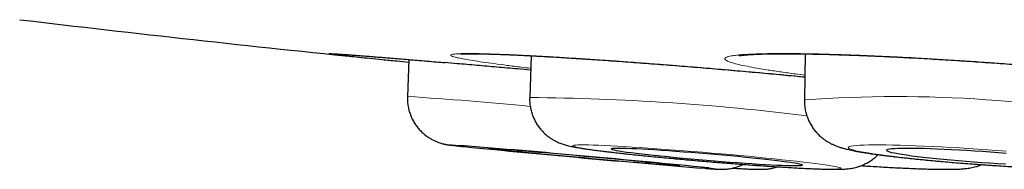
# Model space of a CAD drawing. Header units: millimetres. Extents: x 8 to 869, y 12 to 812.
# Tile 1 of 230: x 393.007 to 399.296, y 324.059 to 325.015. Entities that reach past the tile are written whole.
import ezdxf

# ---------------------------------------------------------------- set-up
doc = ezdxf.new("R2010")
doc.units = ezdxf.units.MM

msp = doc.modelspace()

# ---------------------------------------------------------------- linework, layer by layer
at = {"color": 7, "linetype": 'Continuous', "lineweight": 30}
for p, q in [((395.4926, 324.7604), (395.4837, 324.5248)), ((396.273, 324.7849), (396.2646, 324.5178)), ((398.0247, 324.7968), (398.0193, 324.5022)), ((398.0195, 324.501), (398.0193, 324.5022))]:
    msp.add_line(p, q, dxfattribs=at)
at = {"color": 252, "linetype": 'Continuous', "lineweight": 0, "flags": 128}
for points in [[(395.821, 324.2111), (395.8083, 324.212), (395.7898, 324.2133), (395.7753, 324.2142), (395.7649, 324.2148), (395.7586, 324.2149), (395.7565, 324.2147), (395.7586, 324.2141), (395.7648, 324.2132), (395.7751, 324.2118), (395.7895, 324.2101), (395.8079, 324.2081), (395.8303, 324.2057), (395.8473, 324.2039)], [(398.2511, 324.0654), (398.2492, 324.0676), (398.2431, 324.07), (398.2329, 324.0729), (398.2186, 324.076), (398.2003, 324.0794), (398.1781, 324.0831), (398.1521, 324.0871), (398.1223, 324.0913), (398.0891, 324.0958), (398.0524, 324.1004), (398.0126, 324.1052), (397.9697, 324.1102), (397.924, 324.1153), (397.8758, 324.1206), (397.8252, 324.1259), (397.7725, 324.1312), (397.718, 324.1366), (397.662, 324.142), (397.6046, 324.1474), (397.5462, 324.1527), (397.487, 324.158), (397.4274, 324.1632), (397.3677, 324.1682), (397.3081, 324.1731), (397.2489, 324.1778), (397.1904, 324.1823), (397.1329, 324.1866), (397.0767, 324.1906), (397.0221, 324.1944), (396.9693, 324.198), (396.9185, 324.2012), (396.8701, 324.2041), (396.8242, 324.2067), (396.7811, 324.2089), (396.741, 324.2109), (396.7041, 324.2124), (396.6706, 324.2136), (396.6405, 324.2144), (396.6142, 324.2148), (396.5917, 324.2149), (396.5731, 324.2146), (396.5584, 324.2139), (396.5479, 324.2128), (396.5415, 324.2114), (396.5392, 324.2096), (396.5412, 324.2075), (396.5472, 324.205), (396.5575, 324.2022), (396.5717, 324.199), (396.5901, 324.1956), (396.6123, 324.1919), (396.6383, 324.1879), (396.668, 324.1837), (396.7013, 324.1793), (396.738, 324.1746), (396.7778, 324.1698), (396.8207, 324.1648), (396.8663, 324.1597), (396.9146, 324.1545), (396.9652, 324.1492), (397.0178, 324.1438), (397.0723, 324.1384), (397.1284, 324.133), (397.1858, 324.1276), (397.2442, 324.1223), (397.3034, 324.117), (397.3629, 324.1119), (397.4227, 324.1068), (397.4823, 324.102), (397.5415, 324.0972), (397.6, 324.0927), (397.6574, 324.0884), (397.7136, 324.0844), (397.7683, 324.0806), (397.8211, 324.0771), (397.8719, 324.0738), (397.9203, 324.0709), (397.9662, 324.0683), (398.0093, 324.0661), (398.0494, 324.0642), (398.0863, 324.0626), (398.1198, 324.0614), (398.1498, 324.0606), (398.1762, 324.0602), (398.1987, 324.0601), (398.2173, 324.0604), (398.2319, 324.0611), (398.2425, 324.0622), (398.2489, 324.0636), (398.2511, 324.0654)], [(399.3071, 324.1744), (399.2479, 324.1791), (399.1883, 324.1835), (399.1285, 324.1877), (399.0688, 324.1917), (399.0095, 324.1954), (398.951, 324.1989), (398.8934, 324.202), (398.8372, 324.2049), (398.7824, 324.2074), (398.7295, 324.2095), (398.6787, 324.2113), (398.6301, 324.2128), (398.5842, 324.2138), (398.541, 324.2146), (398.5008, 324.2149), (398.4638, 324.2148), (398.4301, 324.2144), (398.4, 324.2136), (398.3736, 324.2125), (398.351, 324.2109), (398.3323, 324.209), (398.3176, 324.2068), (398.3069, 324.2042), (398.3005, 324.2013), (398.2981, 324.1981), (398.3, 324.1946), (398.306, 324.1908), (398.3161, 324.1868), (398.3304, 324.1825), (398.3486, 324.178), (398.3708, 324.1733), (398.3968, 324.1684), (398.4265, 324.1634), (398.4598, 324.1583), (398.4964, 324.153), (398.5362, 324.1477), (398.5791, 324.1423), (398.6248, 324.1369), (398.673, 324.1315), (398.7236, 324.1261), (398.7763, 324.1208), (398.8308, 324.1156), (398.887, 324.1105), (398.9444, 324.1055), (399.0028, 324.1006), (399.062, 324.096), (399.1217, 324.0915), (399.1815, 324.0873), (399.2411, 324.0833), (399.3004, 324.0796)]]:
    msp.add_lwpolyline(points, dxfattribs=at)
at = {"color": 7, "linetype": 'Continuous', "lineweight": 30, "flags": 128}
for points in [[(397.2225, 324.0824), (397.2204, 324.083), (397.2142, 324.0839), (397.2039, 324.0851), (397.1895, 324.0868), (397.1712, 324.0887), (397.1491, 324.091), (397.1233, 324.0937), (397.094, 324.0966), (397.0614, 324.0998), (397.0257, 324.1032), (396.9873, 324.1069), (396.9462, 324.1108), (396.9029, 324.1149), (396.8576, 324.1192), (396.8106, 324.1235), (396.7622, 324.128), (396.7129, 324.1325), (396.6628, 324.1371), (396.6124, 324.1416), (396.562, 324.1462), (396.5119, 324.1506), (396.4625, 324.155), (396.4141, 324.1593), (396.3671, 324.1634), (396.3218, 324.1673), (396.2784, 324.1711), (396.2374, 324.1746), (396.1988, 324.1778), (396.1631, 324.1808), (396.1305, 324.1835), (396.1012, 324.1859), (396.0753, 324.1879), (396.0531, 324.1896), (396.0348, 324.1909), (396.0203, 324.1919), (396.0099, 324.1925), (396.0037, 324.1927), (396.0016, 324.1926), (396.0036, 324.1921), (396.0098, 324.1912), (396.0201, 324.1899), (396.0345, 324.1883), (396.0528, 324.1863), (396.075, 324.184), (396.1008, 324.1814), (396.13, 324.1785), (396.1626, 324.1753), (396.1983, 324.1718), (396.2368, 324.1681), (396.2778, 324.1642), (396.3211, 324.1601), (396.3665, 324.1559), (396.4134, 324.1515), (396.4618, 324.1471), (396.5112, 324.1425), (396.5612, 324.138), (396.6116, 324.1334), (396.6621, 324.1289), (396.7121, 324.1244), (396.7615, 324.12), (396.8099, 324.1157), (396.8569, 324.1116), (396.9022, 324.1077), (396.9456, 324.1039), (396.9867, 324.1004), (397.0252, 324.0972), (397.0609, 324.0942), (397.0935, 324.0915), (397.1229, 324.0892), (397.1487, 324.0871), (397.1709, 324.0854), (397.1893, 324.0841), (397.2037, 324.0831), (397.2141, 324.0825), (397.2204, 324.0823), (397.2225, 324.0824)], [(398.006, 324.0861), (398.004, 324.0879), (397.9979, 324.0901), (397.9877, 324.0926), (397.9734, 324.0954), (397.9552, 324.0985), (397.9332, 324.1018), (397.9074, 324.1054), (397.8782, 324.1093), (397.8457, 324.1133), (397.8101, 324.1175), (397.7717, 324.1218), (397.7307, 324.1262), (397.6874, 324.1307), (397.6421, 324.1353), (397.5951, 324.1398), (397.5468, 324.1444), (397.4974, 324.1489), (397.4473, 324.1533), (397.3969, 324.1576), (397.3464, 324.1618), (397.2963, 324.1658), (397.2469, 324.1696), (397.1985, 324.1732), (397.1514, 324.1766), (397.106, 324.1797), (397.0625, 324.1825), (397.0214, 324.185), (396.9828, 324.1871), (396.947, 324.189), (396.9142, 324.1905), (396.8848, 324.1916), (396.8588, 324.1923), (396.8365, 324.1927), (396.8181, 324.1927), (396.8035, 324.1923), (396.793, 324.1916), (396.7866, 324.1904), (396.7844, 324.189), (396.7864, 324.1871), (396.7925, 324.1849), (396.8027, 324.1824), (396.817, 324.1796), (396.8352, 324.1765), (396.8572, 324.1732), (396.8829, 324.1696), (396.9122, 324.1658), (396.9447, 324.1617), (396.9803, 324.1576), (397.0187, 324.1532), (397.0597, 324.1488), (397.103, 324.1443), (397.1483, 324.1398), (397.1953, 324.1352), (397.2436, 324.1307), (397.293, 324.1261), (397.3431, 324.1217), (397.3935, 324.1174), (397.4439, 324.1132), (397.4941, 324.1092), (397.5435, 324.1054), (397.5919, 324.1018), (397.639, 324.0984), (397.6844, 324.0953), (397.7278, 324.0925), (397.769, 324.09), (397.8076, 324.0879), (397.8434, 324.086), (397.8761, 324.0846), (397.9056, 324.0835), (397.9315, 324.0827), (397.9538, 324.0823), (397.9723, 324.0823), (397.9869, 324.0827), (397.9974, 324.0835), (398.0037, 324.0846), (398.006, 324.0861)], [(399.3074, 324.1602), (399.258, 324.1643), (399.2079, 324.1682), (399.1574, 324.1719), (399.1069, 324.1753), (399.0567, 324.1785), (399.0072, 324.1814), (398.9587, 324.184), (398.9116, 324.1863), (398.8661, 324.1883), (398.8226, 324.1899), (398.7814, 324.1912), (398.7427, 324.1921), (398.7068, 324.1926), (398.674, 324.1927), (398.6444, 324.1925), (398.6184, 324.1919), (398.596, 324.1909), (398.5775, 324.1896), (398.5629, 324.1879), (398.5523, 324.1858), (398.5458, 324.1835), (398.5436, 324.1808), (398.5454, 324.1778), (398.5515, 324.1745), (398.5617, 324.171), (398.5759, 324.1673), (398.5941, 324.1633), (398.6161, 324.1592), (398.6418, 324.1549), (398.671, 324.1505), (398.7035, 324.1461), (398.7391, 324.1415), (398.7775, 324.137), (398.8185, 324.1324), (398.8618, 324.1279), (398.9071, 324.1234), (398.9541, 324.1191), (399.0025, 324.1148), (399.0519, 324.1108), (399.1021, 324.1069), (399.1525, 324.1032), (399.203, 324.0997), (399.2532, 324.0965), (399.3027, 324.0936)]]:
    msp.add_lwpolyline(points, dxfattribs=at)
at = {"color": 7, "linetype": 'Continuous', "lineweight": 30}
for centre, radius, start, end in [((408.3863, 454.1026), 130, 263.205953, 264.190566), ((389.4819, 245.1353), 79.3295, 84.264668, 85.416664), ((404.2277, 408.5577), 84.7691, 264.326392, 265.367197)]:
    msp.add_arc(centre, radius, start, end, dxfattribs=at)
at = {"color": 252, "linetype": 'Continuous', "lineweight": 0}
for centre, radius, start, end in [((393.8147, 298.9729), 25.6063, 84.50241, 86.26295), ((396.163, 309.4776), 15.0405, 82.84835, 89.61315), ((398.6115, 316.4455), 8.0784, 77.71294, 94.20389), ((397.4886, 325.1209), 1.0608, 264.17561, 268.85998), ((397.3412, 323.2947), 0.776, 80.6303, 84.94736)]:
    msp.add_arc(centre, radius, start, end, dxfattribs=at)
for points, knots in [([(395.7224, 324.7409), (395.7085, 324.7421), (395.6555, 324.7467), (395.5702, 324.7539), (395.4665, 324.7627), (395.3705, 324.7707), (395.284, 324.7777), (395.2078, 324.7838), (395.1419, 324.7889), (395.0861, 324.7931), (395.0418, 324.7962), (395.0092, 324.7982), (394.9882, 324.7992), (394.9788, 324.7991), (394.9819, 324.7978), (394.995, 324.7957), (395.0124, 324.7936), (395.0204, 324.7926)], [0, 0, 0, 0, 0.024758, 0.094082, 0.163888, 0.235212, 0.30706, 0.376384, 0.44619, 0.517514, 0.589362, 0.658687, 0.728492, 0.799816, 0.871664, 0.940989, 1, 1, 1, 1]), ([(398.022, 324.6497), (397.9887, 324.6529), (397.9109, 324.6604), (397.7845, 324.6721), (397.6448, 324.6847), (397.5036, 324.697), (397.3621, 324.709), (397.2209, 324.7205), (397.0812, 324.7315), (396.9442, 324.7419), (396.8108, 324.7516), (396.6817, 324.7605), (396.5579, 324.7687), (396.4404, 324.776), (396.3302, 324.7823), (396.2277, 324.7877), (396.1338, 324.7921), (396.0491, 324.7955), (395.9745, 324.7978), (395.9103, 324.799), (395.8567, 324.7992), (395.8144, 324.7983), (395.7838, 324.7962), (395.765, 324.7931), (395.7579, 324.789), (395.7627, 324.7839), (395.7797, 324.7778), (395.8084, 324.7708), (395.8485, 324.7628), (395.8999, 324.7541), (395.9624, 324.7446), (396.0354, 324.7344), (396.1186, 324.7235), (396.1969, 324.7138), (396.2507, 324.7075), (396.2705, 324.7052)], [0, 0, 0, 0, 0.023249, 0.054232, 0.085215, 0.116088, 0.146961, 0.177944, 0.208927, 0.2398, 0.270673, 0.301656, 0.33264, 0.363513, 0.394385, 0.425369, 0.456352, 0.487225, 0.518098, 0.549081, 0.580064, 0.610937, 0.64181, 0.672793, 0.703776, 0.734649, 0.765522, 0.796505, 0.827489, 0.858362, 0.889234, 0.920218, 0.951201, 0.982074, 1, 1, 1, 1]), ([(399.8093, 324.6915), (399.765, 324.6955), (399.6763, 324.7037), (399.5385, 324.7154), (399.3987, 324.7266), (399.2574, 324.7373), (399.1157, 324.7473), (398.9743, 324.7566), (398.8345, 324.7651), (398.6973, 324.7728), (398.5638, 324.7796), (398.4345, 324.7854), (398.3105, 324.7903), (398.1929, 324.7941), (398.0826, 324.7969), (397.9799, 324.7986), (397.8858, 324.7992), (397.801, 324.7988), (397.7263, 324.7973), (397.6619, 324.7947), (397.6082, 324.791), (397.5658, 324.7864), (397.5352, 324.7807), (397.5162, 324.774), (397.5091, 324.7665), (397.5138, 324.7581), (397.5307, 324.749), (397.5594, 324.7391), (397.5995, 324.7285), (397.6509, 324.7174), (397.7134, 324.7057), (397.7864, 324.6937), (397.8697, 324.6813), (397.9482, 324.6704), (398.0022, 324.6636), (398.0222, 324.6611)], [0, 0, 0, 0, 0.030634, 0.061377, 0.092121, 0.122755, 0.153389, 0.184132, 0.214876, 0.24551, 0.276144, 0.306887, 0.337631, 0.368265, 0.398899, 0.429642, 0.460386, 0.49102, 0.521654, 0.552397, 0.58314, 0.613774, 0.644408, 0.675152, 0.705895, 0.736529, 0.767163, 0.797907, 0.82865, 0.859284, 0.889918, 0.920662, 0.951405, 0.982039, 1, 1, 1, 1])]:
    msp.add_open_spline(points, degree=3, knots=knots, dxfattribs=at)
at = {"color": 7, "linetype": 'Continuous', "lineweight": 30}
for points, knots in [([(395.0051, 324.798), (395.005, 324.798), (395.0049, 324.798), (395.0074, 324.7979), (395.013, 324.7977), (395.0225, 324.7972), (395.0362, 324.7964), (395.054, 324.7952), (395.0759, 324.7937), (395.1016, 324.7918), (395.1309, 324.7897), (395.1636, 324.7872), (395.1996, 324.7844), (395.2391, 324.7812), (395.2821, 324.7778), (395.3285, 324.774), (395.378, 324.77), (395.4306, 324.7656), (395.4861, 324.761), (395.5443, 324.7561), (395.605, 324.7509), (395.665, 324.7458), (395.7058, 324.7423), (395.7247, 324.7407)], [0, 0, 0, 0, 0.010959, 0.040202, 0.076209, 0.118297, 0.164863, 0.214224, 0.265141, 0.316847, 0.368901, 0.420387, 0.472079, 0.524347, 0.577105, 0.630274, 0.683776, 0.737531, 0.791457, 0.845469, 0.89947, 0.953363, 1, 1, 1, 1]), ([(395.0204, 324.7926), (395.0217, 324.7924), (395.0316, 324.7911), (395.0616, 324.7878), (395.1105, 324.7824), (395.1711, 324.7761), (395.2415, 324.7688), (395.3232, 324.7606), (395.4067, 324.7524), (395.4664, 324.7466), (395.4919, 324.7441)], [0, 0, 0, 0, 0.022042, 0.167681, 0.314392, 0.455949, 0.598489, 0.744128, 0.890839, 1, 1, 1, 1]), ([(395.8249, 324.7959), (395.8251, 324.796), (395.8256, 324.796), (395.8303, 324.7964), (395.8382, 324.7969), (395.8502, 324.7974), (395.8664, 324.7978), (395.8867, 324.798), (395.9111, 324.798), (395.9395, 324.7977), (395.9715, 324.7971), (396.0073, 324.7961), (396.0469, 324.7949), (396.09, 324.7933), (396.1367, 324.7914), (396.1866, 324.7892), (396.2397, 324.7866), (396.2956, 324.7837), (396.3541, 324.7805), (396.4152, 324.7771), (396.4784, 324.7733), (396.5435, 324.7692), (396.6104, 324.765), (396.6787, 324.7604), (396.7483, 324.7557), (396.8192, 324.7507), (396.8917, 324.7455), (396.9661, 324.74), (397.042, 324.7342), (397.119, 324.7283), (397.1968, 324.7222), (397.2751, 324.7159), (397.3536, 324.7094), (397.4321, 324.7029), (397.5105, 324.6962), (397.5888, 324.6894), (397.6669, 324.6825), (397.7445, 324.6755), (397.8214, 324.6685), (397.8974, 324.6614), (397.9644, 324.6551), (398.0055, 324.6511), (398.022, 324.6495)], [0, 0, 0, 0, 0.013369, 0.029539, 0.047858, 0.06815, 0.090087, 0.113276, 0.137344, 0.161874, 0.186531, 0.211771, 0.237466, 0.263526, 0.289873, 0.316443, 0.343173, 0.370009, 0.396898, 0.423781, 0.450607, 0.477334, 0.503926, 0.530356, 0.556599, 0.582648, 0.60879, 0.635373, 0.662056, 0.688802, 0.715575, 0.742328, 0.769023, 0.795627, 0.822133, 0.848797, 0.875441, 0.90208, 0.928727, 0.955395, 0.982096, 1, 1, 1, 1]), ([(397.602, 324.7853), (397.6019, 324.7853), (397.6016, 324.7852), (397.6042, 324.7858), (397.6101, 324.7868), (397.6199, 324.7881), (397.6336, 324.7896), (397.6516, 324.7912), (397.6736, 324.7928), (397.6997, 324.7942), (397.7297, 324.7954), (397.7635, 324.7965), (397.8013, 324.7972), (397.8428, 324.7977), (397.888, 324.7979), (397.9366, 324.7978), (397.9885, 324.7973), (398.0433, 324.7966), (398.1009, 324.7955), (398.1611, 324.7941), (398.2236, 324.7923), (398.288, 324.7903), (398.3543, 324.7879), (398.4222, 324.7853), (398.4913, 324.7823), (398.5617, 324.779), (398.6338, 324.7755), (398.7076, 324.7716), (398.7832, 324.7675), (398.8598, 324.763), (398.9374, 324.7583), (399.0155, 324.7534), (399.0938, 324.7482), (399.1721, 324.7428), (399.2505, 324.7372), (399.3287, 324.7314), (399.4067, 324.7254), (399.4842, 324.7193), (399.5611, 324.7129), (399.6372, 324.7064), (399.711, 324.6999), (399.7663, 324.6949), (399.8094, 324.6909), (399.8534, 324.6868), (399.9134, 324.681), (399.9829, 324.6741), (400.0506, 324.6671), (400.1162, 324.6601), (400.1797, 324.653), (400.2411, 324.646), (400.3, 324.639), (400.3563, 324.632), (400.4098, 324.6251), (400.4603, 324.6183), (400.5078, 324.6115), (400.5522, 324.605), (400.579, 324.6007), (400.5922, 324.5986)], [0, 0, 0, 0, 0.00393, 0.015212, 0.027828, 0.041754, 0.056875, 0.073005, 0.089927, 0.107422, 0.125022, 0.143182, 0.161782, 0.180737, 0.199973, 0.219429, 0.239049, 0.258785, 0.278591, 0.298424, 0.318237, 0.337993, 0.357663, 0.377223, 0.396653, 0.415944, 0.435216, 0.454866, 0.474597, 0.494384, 0.514198, 0.534006, 0.553776, 0.573484, 0.593114, 0.612857, 0.632582, 0.652301, 0.672023, 0.691758, 0.711513, 0.730215, 0.736044, 0.746449, 0.766142, 0.78579, 0.805415, 0.825025, 0.844629, 0.864234, 0.883848, 0.903473, 0.922951, 0.942356, 0.961776, 0.98116, 1, 1, 1, 1]), ([(396.2701, 324.6929), (396.2424, 324.6954), (396.1696, 324.7019), (396.0547, 324.712), (395.9257, 324.7233), (395.8141, 324.733), (395.7485, 324.7387), (395.7224, 324.7409)], [0, 0, 0, 0, 0.141794, 0.372801, 0.605412, 0.843082, 1, 1, 1, 1]), ([(395.4841, 324.5246), (395.4838, 324.5167), (395.4832, 324.4979), (395.4863, 324.4685), (395.4927, 324.4374), (395.5022, 324.4078), (395.5143, 324.3799), (395.5287, 324.3541), (395.5452, 324.3304), (395.5634, 324.309), (395.5828, 324.2899), (395.6031, 324.2733), (395.6238, 324.2591), (395.6443, 324.2474), (395.6638, 324.2381), (395.6814, 324.2311), (395.6963, 324.2262), (395.7085, 324.2228), (395.7184, 324.2204), (395.7265, 324.2187), (395.7336, 324.2174), (395.7403, 324.2163), (395.7473, 324.2152), (395.7568, 324.2139), (395.7692, 324.2124), (395.786, 324.2104), (395.8063, 324.2082), (395.825, 324.2062), (395.8386, 324.2048), (395.8428, 324.2044)], [0, 0, 0, 0, 0.030317, 0.071571, 0.111868, 0.151245, 0.189717, 0.227275, 0.263891, 0.299512, 0.334061, 0.367418, 0.3994, 0.429695, 0.457725, 0.482538, 0.503431, 0.521104, 0.537243, 0.553718, 0.571943, 0.594048, 0.623199, 0.665438, 0.740075, 0.816252, 0.888864, 0.965644, 1, 1, 1, 1]), ([(396.2647, 324.5178), (396.2646, 324.5168), (396.2636, 324.5047), (396.2652, 324.4818), (396.2695, 324.4498), (396.2773, 324.4192), (396.288, 324.3902), (396.3012, 324.3631), (396.3165, 324.3382), (396.3337, 324.3155), (396.3522, 324.2952), (396.3715, 324.2775), (396.3909, 324.2624), (396.4098, 324.25), (396.4276, 324.24), (396.444, 324.2321), (396.459, 324.2258), (396.4729, 324.2206), (396.4862, 324.2163), (396.4997, 324.2124), (396.5145, 324.2087), (396.5335, 324.2045), (396.5566, 324.2), (396.5843, 324.1953), (396.6146, 324.1906), (396.6475, 324.1859), (396.6834, 324.1811), (396.7213, 324.1763), (396.7613, 324.1714), (396.8036, 324.1664), (396.8481, 324.1614), (396.8946, 324.1563), (396.9431, 324.1512), (396.9934, 324.146), (397.0453, 324.1408), (397.0986, 324.1356), (397.1531, 324.1305), (397.2085, 324.1253), (397.2648, 324.1203), (397.3215, 324.1153), (397.3786, 324.1104), (397.4357, 324.1056), (397.4926, 324.1009), (397.5491, 324.0965), (397.6051, 324.0922), (397.6601, 324.088), (397.714, 324.0841), (397.7667, 324.0805), (397.8178, 324.077), (397.8673, 324.0739), (397.9148, 324.071), (397.9603, 324.0683), (398.0036, 324.066), (398.0445, 324.064), (398.083, 324.0623), (398.119, 324.0609), (398.1526, 324.0598), (398.184, 324.0591), (398.2137, 324.0588), (398.2434, 324.059), (398.2683, 324.0599), (398.2902, 324.0615), (398.306, 324.0633), (398.3209, 324.0656), (398.337, 324.0688), (398.3545, 324.0732), (398.3739, 324.0793), (398.3952, 324.0876), (398.4181, 324.0987), (398.4419, 324.1129), (398.4653, 324.1304), (398.4813, 324.1439), (398.4887, 324.1521), (398.4894, 324.1529)], [0, 0, 0, 0, 0.000984, 0.011431, 0.021635, 0.03161, 0.041364, 0.050899, 0.060209, 0.069283, 0.078091, 0.086588, 0.094697, 0.102337, 0.109488, 0.116265, 0.122926, 0.129787, 0.13718, 0.145633, 0.155916, 0.169467, 0.190311, 0.211128, 0.230549, 0.251118, 0.270639, 0.289623, 0.3083, 0.326784, 0.345137, 0.363399, 0.381595, 0.399742, 0.417853, 0.435935, 0.453997, 0.472043, 0.490077, 0.508103, 0.526124, 0.544143, 0.562163, 0.580185, 0.598213, 0.616249, 0.634296, 0.65236, 0.670444, 0.688556, 0.706703, 0.724897, 0.743152, 0.76149, 0.779943, 0.798562, 0.817429, 0.836692, 0.856646, 0.878008, 0.903311, 0.916116, 0.924921, 0.932769, 0.940062, 0.947247, 0.954582, 0.962429, 0.970927, 0.979984, 0.989412, 0.999066, 1, 1, 1, 1]), ([(398.0194, 324.502), (398.0195, 324.4915), (398.0197, 324.4701), (398.0244, 324.4384), (398.0321, 324.4075), (398.0428, 324.3784), (398.056, 324.3511), (398.0714, 324.326), (398.0885, 324.3032), (398.1068, 324.2829), (398.1258, 324.2652), (398.1449, 324.2501), (398.1636, 324.2375), (398.1816, 324.227), (398.1988, 324.2183), (398.2154, 324.2109), (398.2321, 324.2045), (398.2495, 324.1985), (398.2694, 324.1926), (398.2957, 324.1858), (398.3266, 324.1791), (398.3617, 324.1724), (398.3973, 324.1663), (398.4351, 324.1605), (398.4758, 324.1546), (398.518, 324.149), (398.5622, 324.1434), (398.6082, 324.138), (398.6561, 324.1326), (398.7059, 324.1273), (398.7572, 324.1221), (398.8101, 324.1169), (398.8643, 324.1119), (398.9196, 324.107), (398.9757, 324.1023), (399.0326, 324.0977), (399.09, 324.0933), (399.1476, 324.0891), (399.2052, 324.0852), (399.2626, 324.0814), (399.3196, 324.0779), (399.3759, 324.0746), (399.4314, 324.0717), (399.4858, 324.069), (399.5388, 324.0666), (399.5904, 324.0645), (399.6404, 324.0627), (399.6885, 324.0612), (399.7347, 324.0601), (399.7787, 324.0593), (399.8206, 324.0589), (399.8604, 324.0589), (399.8981, 324.0592), (399.934, 324.06), (399.9688, 324.0614), (400.0046, 324.0636), (400.0359, 324.0668), (400.0632, 324.071), (400.0834, 324.075), (400.102, 324.0796), (400.121, 324.0854), (400.141, 324.0928), (400.162, 324.1023), (400.184, 324.1142), (400.2066, 324.129), (400.229, 324.1468), (400.2506, 324.1674), (400.2705, 324.1907), (400.2882, 324.2164), (400.3033, 324.244), (400.3156, 324.2732), (400.3249, 324.3046), (400.3295, 324.327), (400.3307, 324.3392), (400.3307, 324.3398)], [0, 0, 0, 0, 0.009618, 0.01951, 0.029189, 0.038667, 0.047947, 0.057026, 0.065891, 0.07452, 0.082877, 0.090936, 0.09872, 0.106344, 0.114032, 0.122007, 0.130653, 0.140504, 0.152399, 0.167996, 0.192024, 0.212182, 0.23096, 0.250788, 0.269694, 0.288079, 0.306149, 0.32401, 0.341727, 0.35934, 0.376876, 0.394355, 0.411791, 0.429194, 0.446573, 0.463934, 0.481283, 0.498624, 0.515964, 0.533304, 0.55065, 0.568005, 0.585375, 0.602765, 0.620182, 0.637635, 0.655135, 0.672696, 0.690337, 0.708085, 0.725981, 0.744085, 0.762494, 0.781378, 0.801069, 0.822337, 0.847665, 0.861699, 0.871731, 0.880706, 0.889044, 0.897171, 0.905322, 0.913724, 0.922486, 0.931577, 0.9409, 0.95037, 0.959928, 0.96954, 0.979185, 0.988849, 0.999444, 1, 1, 1, 1]), ([(397.3866, 324.0651), (397.3936, 324.0646), (397.4091, 324.0634), (397.4292, 324.062), (397.448, 324.0607), (397.4626, 324.0598), (397.4736, 324.0593), (397.4821, 324.059), (397.4895, 324.0589), (397.4972, 324.0589), (397.5063, 324.0591), (397.5176, 324.0598), (397.5319, 324.0612), (397.5497, 324.0639), (397.5713, 324.0687), (397.5953, 324.0762), (397.6145, 324.0836), (397.625, 324.0892), (397.6275, 324.0905)], [0, 0, 0, 0, 0.099636, 0.220263, 0.343447, 0.472674, 0.567671, 0.625449, 0.665612, 0.697632, 0.726975, 0.755879, 0.787357, 0.825616, 0.872825, 0.926129, 0.982606, 1, 1, 1, 1]), ([(397.5603, 324.0666), (397.5606, 324.0666), (397.5733, 324.0657), (397.5961, 324.0644), (397.6282, 324.0626), (397.6574, 324.0612), (397.6843, 324.06), (397.7093, 324.0592), (397.73, 324.0588), (397.7475, 324.0589), (397.7612, 324.0594), (397.7739, 324.0601), (397.7861, 324.0613), (397.7998, 324.0631), (397.8154, 324.0658), (397.832, 324.0696), (397.8437, 324.0733), (397.8492, 324.075)], [0, 0, 0, 0, 0.002153, 0.103365, 0.205413, 0.30877, 0.414342, 0.524128, 0.643813, 0.722697, 0.785678, 0.82696, 0.863721, 0.898017, 0.932028, 0.967771, 1, 1, 1, 1]), ([(398.3813, 324.0825), (398.3932, 324.0817), (398.4236, 324.0796), (398.4714, 324.0767), (398.5247, 324.0735), (398.5765, 324.0706), (398.6267, 324.068), (398.675, 324.0658), (398.7214, 324.0638), (398.7657, 324.0621), (398.8077, 324.0608), (398.8475, 324.0598), (398.8849, 324.0591), (398.9202, 324.0588), (398.9536, 324.059), (398.9861, 324.0596), (399.0155, 324.0609), (399.041, 324.0629), (399.0619, 324.0653), (399.08, 324.0681), (399.0969, 324.0715), (399.1146, 324.0759), (399.1328, 324.0814), (399.1456, 324.0865), (399.1517, 324.0889)], [0, 0, 0, 0, 0.032933, 0.084508, 0.136142, 0.187853, 0.239666, 0.291611, 0.343729, 0.396077, 0.448737, 0.501827, 0.555537, 0.610181, 0.666325, 0.725145, 0.789645, 0.841889, 0.880482, 0.908601, 0.933613, 0.956746, 0.979331, 1, 1, 1, 1])]:
    msp.add_open_spline(points, degree=3, knots=knots, dxfattribs=at)

doc.saveas('drawing.dxf')
